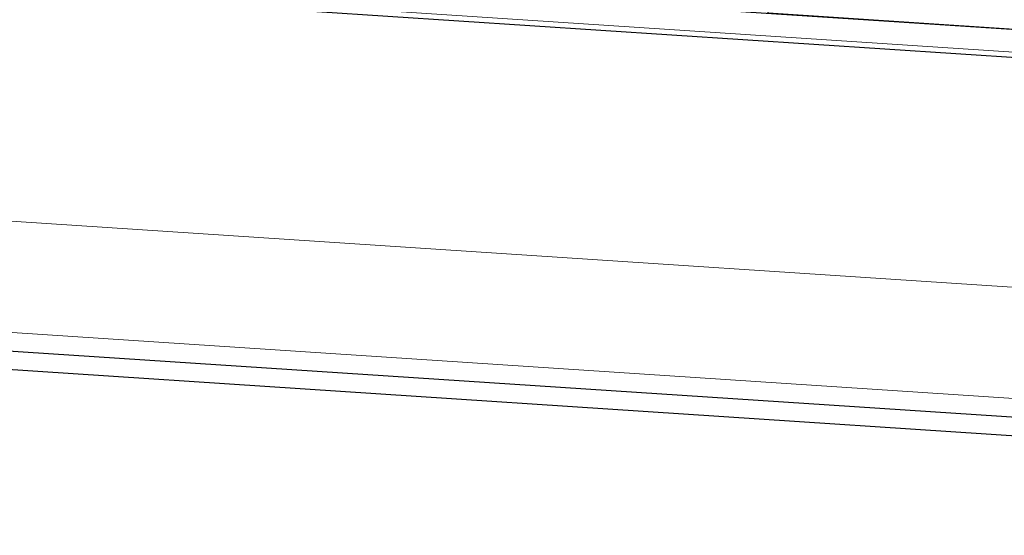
# Model space of a CAD drawing. Extents: x -1000932 to 2054797, y 285738 to 764020.
# Tile 12 of 256: x -391503 to -386184, y 536632 to 539418. Entities that reach past the tile are written whole.
import ezdxf

# ---------------------------------------------------------------- set-up
doc = ezdxf.new("R2010")
doc.units = 0
doc.header["$MEASUREMENT"] = 0
doc.layers.add('--schets pp', color=1, linetype='CONTINUOUS')
doc.layers.add('31.', color=7, linetype='CONTINUOUS')
doc.layers.add('haag', color=7, linetype='CONTINUOUS', lineweight=0, true_color=0x00f000)
doc.layers.add('optie 5', color=7, linetype='CONTINUOUS', lineweight=30)

msp = doc.modelspace()

# ---------------------------------------------------------------- linework, layer by layer
at = {"layer": '--schets pp', "ltscale": 200}
msp.add_lwpolyline([(-387458.901, 539452.217), (-387130.119, 544441.404), (-384635.526, 544277.029), (-384964.307, 539287.842)], close=True, dxfattribs=at)
at = {"layer": '31.', "color": 7, "linetype": 'Continuous', "lineweight": 18, "ltscale": 10}
msp.add_lwpolyline([(-391108.963, 539572.498), (-359906.588, 537516.311), (-359577.807, 542505.498), (-358699.682, 542447.623)], dxfattribs=at)
at = {"layer": 'haag', "color": 1, "flags": 128}
msp.add_lwpolyline([(-392049.352, 548163.668), (-390649.093, 548071.388), (-390609.637, 548670.089), (-392379.38, 548786.719), (-398597.181, 538192.729), (-377849.45, 536825.41), (-377809.994, 537424.112), (-397587.608, 538727.498), (-392049.352, 548163.668)], close=True, dxfattribs=at)
at = {"layer": 'optie 5'}
for p, q in [((-390951.396, 539682.496), (-360018.495, 537643.953)), ((-391110.935, 539542.684), (-359878.684, 537484.414)), ((-398765.443, 538103.601), (-377856.026, 536725.627)), ((-398933.706, 538014.473), (-377962.385, 536632.419))]:
    msp.add_line(p, q, dxfattribs=at)

doc.saveas('drawing.dxf')
